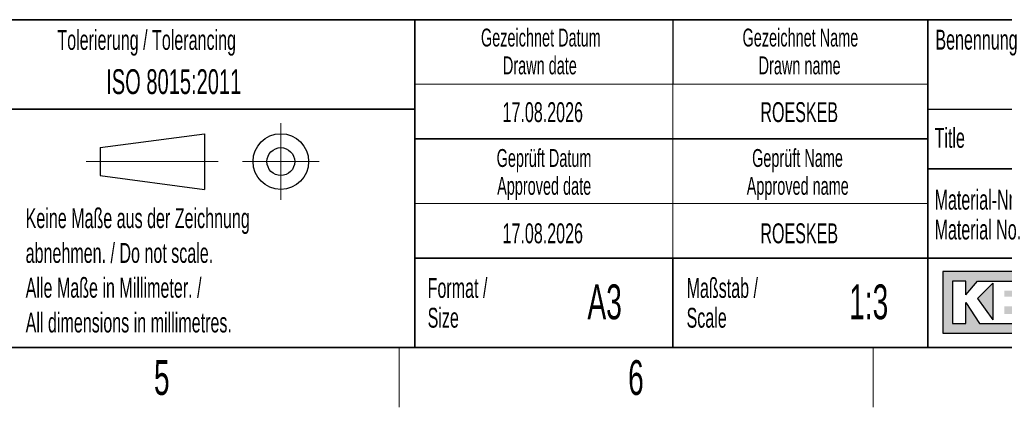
# Model space of a CAD drawing. Header units: millimetres. Extents: x 5 to 418, y 2 to 292.
# Tile 9 of 19: x 227 to 326, y 6 to 45. Entities that reach past the tile are written whole.
import ezdxf

# ---------------------------------------------------------------- set-up
doc = ezdxf.new("R2010")
doc.units = ezdxf.units.MM
doc.layers.add('SLD-0', color=7, linetype='Continuous')
doc.styles.add('SLDTEXTSTYLE0', font='TXT', dxfattribs={"width": 0.605})

# ---------------------------------------------------------------- blocks, each defined once
blk = doc.blocks.new('SW_NOTE_0_2')
at = {"layer": 'SLD-0', "color": 0, "char_height": 2, "attachment_point": 1, "style": 'SLDTEXTSTYLE0'}
for s, insert in [('Material-Nr. /', (0, 2.578)), ('Material No.', (0, -0.422))]:
    blk.add_mtext(s, dxfattribs=dict(at, insert=insert))
blk = doc.blocks.new('SW_NOTE_0_3')
at = {"layer": 'SLD-0', "color": 0, "char_height": 1.8, "attachment_point": 2, "style": 'SLDTEXTSTYLE0'}
for s, insert in [('Gezeichnet Name', (9.703, 2.32)), ('Drawn name', (9.619, -0.48))]:
    blk.add_mtext(s, dxfattribs=dict(at, insert=insert))
blk = doc.blocks.new('SW_NOTE_0_4')
at = {"layer": 'SLD-0', "color": 0, "char_height": 1.8, "attachment_point": 2, "style": 'SLDTEXTSTYLE0'}
for s, insert in [('Gezeichnet Datum', (10.041, 2.32)), ('Drawn date', (9.945, -0.48))]:
    blk.add_mtext(s, dxfattribs=dict(at, insert=insert))
blk = doc.blocks.new('SW_NOTE_0_5')
at = {"layer": 'SLD-0', "color": 0, "char_height": 2, "attachment_point": 1, "style": 'SLDTEXTSTYLE0'}
for s, insert in [('Maßstab /', (0, 2.578)), ('Scale', (0, -0.422))]:
    blk.add_mtext(s, dxfattribs=dict(at, insert=insert))
blk = doc.blocks.new('SW_NOTE_0_6')
at = {"layer": 'SLD-0', "color": 0, "char_height": 1.8, "attachment_point": 2, "style": 'SLDTEXTSTYLE0'}
for s, insert in [('Geprüft Datum', (7.959, 2.32)), ('Approved date', (7.972, -0.48))]:
    blk.add_mtext(s, dxfattribs=dict(at, insert=insert))
blk = doc.blocks.new('SW_NOTE_0_7')
at = {"layer": 'SLD-0', "color": 0, "char_height": 2, "attachment_point": 1, "style": 'SLDTEXTSTYLE0'}
for s, insert in [('Format /', (0, 2.578)), ('Size', (0, -0.422))]:
    blk.add_mtext(s, dxfattribs=dict(at, insert=insert))
blk = doc.blocks.new('SW_NOTE_0_8')
at = {"layer": 'SLD-0', "color": 0, "char_height": 2, "attachment_point": 1, "style": 'SLDTEXTSTYLE0'}
for s, insert in [('Keine Maße aus der Zeichnung', (0, 2.578)), ('abnehmen. / Do not scale.', (0, -0.922)), ('Alle Maße in Millimeter. /', (0, -4.422)), ('All dimensions in millimetres.', (0, -7.922))]:
    blk.add_mtext(s, dxfattribs=dict(at, insert=insert))
blk = doc.blocks.new('SW_NOTE_0_12')
at = {"layer": 'SLD-0', "color": 0, "char_height": 1.8, "attachment_point": 2, "style": 'SLDTEXTSTYLE0'}
for s, insert in [('Geprüft Name', (7.622, 2.32)), ('Approved name', (7.646, -0.48))]:
    blk.add_mtext(s, dxfattribs=dict(at, insert=insert))

msp = doc.modelspace()

# ---------------------------------------------------------------- hatches: boundary and pattern name
at = {"linetype": 'Continuous'}
h = msp.add_hatch(color=7, dxfattribs=at)
h.paths.add_polyline_path([(319.5191, 13.4563), (333.084, 13.4563), (333.084, 19.6574), (319.5191, 19.6574)], flags=0)
edge = h.paths.add_edge_path(flags=0)
edge.add_arc((331.3189, 15.6174), 1.2046, -81.720032, 70.17096, ccw=False)
edge.add_line((331.4923, 14.4253), (331.48, 14.4252))
edge.add_line((331.48, 14.4252), (328.4332, 14.4252))
edge.add_line((328.4332, 14.4252), (328.4332, 16.1692))
edge.add_line((328.4332, 16.1692), (325.7202, 16.1692))
edge.add_line((325.7202, 16.1692), (325.7202, 15.3941))
edge.add_line((325.7202, 15.3941), (328.0456, 15.3941))
edge.add_line((328.0456, 15.3941), (328.0456, 14.4252))
edge.add_line((328.0456, 14.4252), (323.201, 14.4252))
edge.add_line((323.201, 14.4252), (321.8445, 16.5568))
edge.add_line((321.8445, 16.5568), (321.8445, 14.4252))
edge.add_line((321.8445, 14.4252), (320.488, 14.4252))
edge.add_line((320.488, 14.4252), (320.488, 18.6884))
edge.add_line((320.488, 18.6884), (321.8445, 18.6884))
edge.add_line((321.8445, 18.6884), (321.8445, 17.332))
edge.add_line((321.8445, 17.332), (323.0072, 18.6884))
edge.add_line((323.0072, 18.6884), (328.0456, 18.6884))
edge.add_line((328.0456, 18.6884), (328.0456, 17.7195))
edge.add_line((328.0456, 17.7195), (325.7202, 17.7195))
edge.add_line((325.7202, 17.7195), (325.7202, 17.1382))
edge.add_line((325.7202, 17.1382), (328.4332, 17.1382))
edge.add_line((328.4332, 17.1382), (328.4332, 18.6884))
edge.add_line((328.4332, 18.6884), (331.4242, 18.6884))
edge.add_line((331.4242, 18.6884), (331.4256, 18.6884))
edge.add_line((331.4256, 18.6884), (331.4259, 18.6885))
edge.add_arc((331.2861, 17.6743), 1.0237, -64.458941, 82.148493, ccw=False)
msp.add_hatch(color=7, dxfattribs=at).paths.add_polyline_path([(324.5575, 14.8128), (324.5575, 18.4947), (323.0072, 16.9444)], flags=0)

# ---------------------------------------------------------------- linework, layer by layer
at = {"layer": 'SLD-0', "lineweight": 35}
for p, q in [((225.6167, 45), (266.3305, 45)), ((266.3305, 12), (266.3305, 45)), ((266.3305, 45), (266.3305, 12)), ((318, 45), (266.3305, 45)), ((318, 45), (318, 12)), ((318, 45), (318, 40.1053)), ((318, 45), (408, 45)), ((318, 45), (318, 12)), ((225.6167, 36), (266.3305, 36)), ((266.3305, 33), (318, 33)), ((408, 30), (318, 30)), ((266.3305, 21), (318, 21)), ((292.3305, 21), (292.3305, 12)), ((318, 21), (390, 21)), ((26, 12), (408, 12)), ((225.6167, 12), (266.3305, 12)), ((266.3305, 12), (318, 12)), ((408, 12), (318, 12))]:
    msp.add_line(p, q, dxfattribs=at)
at = {"layer": 'SLD-0'}
for p, q in [((292.3305, 45), (292.3305, 38.5)), ((318, 36), (408, 36))]:
    msp.add_line(p, q, dxfattribs=at)
at = {"layer": 'SLD-0', "lineweight": 18}
for p, q in [((266.3305, 38.5), (318, 38.5)), ((292.3305, 38.5), (292.3305, 33)), ((252.8396, 34.5746), (252.8396, 26.8746)), ((292.3305, 33), (292.3305, 26.5)), ((233.2396, 30.7246), (246.5396, 30.7246)), ((248.9896, 30.7246), (256.6896, 30.7246)), ((266.3305, 26.5), (318, 26.5)), ((292.3305, 26.5), (292.3305, 21)), ((264.75, 6), (264.75, 12)), ((312.5, 6), (312.5, 12))]:
    msp.add_line(p, q, dxfattribs=at)
at = {"layer": 'SLD-0', "lineweight": 25}
for p, q in [((234.6396, 32.1246), (245.1396, 33.5246)), ((245.1396, 33.5246), (245.1396, 27.9246)), ((234.6396, 32.1246), (234.6396, 29.3246)), ((234.6396, 29.3246), (245.1396, 27.9246))]:
    msp.add_line(p, q, dxfattribs=at)
at = {"layer": 'SLD-0', "linetype": 'Continuous'}
for p, q in [((333.084, 19.6574), (319.5191, 19.6574)), ((319.5191, 19.6574), (319.5191, 13.4563)), ((321.8445, 18.6884), (320.488, 18.6884)), ((320.488, 18.6884), (320.488, 14.4252)), ((321.8445, 17.332), (323.0072, 18.6884)), ((321.8445, 17.332), (321.8445, 18.6884)), ((323.0072, 18.6884), (328.0456, 18.6884)), ((324.5575, 18.4947), (323.0072, 16.9444)), ((324.5575, 18.4947), (324.5575, 14.8128)), ((323.0072, 16.9444), (324.5575, 14.8128)), ((321.8445, 14.4252), (321.8445, 16.5568)), ((321.8445, 16.5568), (323.201, 14.4252)), ((320.488, 14.4252), (321.8445, 14.4252)), ((323.201, 14.4252), (328.0456, 14.4252)), ((319.5191, 13.4563), (333.084, 13.4563))]:
    msp.add_line(p, q, dxfattribs=at)
at = {"layer": 'SLD-0', "lineweight": 25}
for radius in [2.8, 1.4]:
    msp.add_circle((252.8396, 30.7246), radius, dxfattribs=at)

# ---------------------------------------------------------------- block references
at = {"layer": 'SLD-0'}
for name, p in [('SW_NOTE_0_4', (268.9848, 41.7836)), ('SW_NOTE_0_3', (295.4677, 41.7836)), ('SW_NOTE_0_6', (271.39, 29.6648)), ('SW_NOTE_0_12', (297.2543, 29.6648)), ('SW_NOTE_0_2', (318.6798, 25.3097)), ('SW_NOTE_0_8', (227.1404, 23.4526)), ('SW_NOTE_0_7', (267.6251, 16.4335)), ('SW_NOTE_0_5', (293.7029, 16.4335))]:
    msp.add_blockref(name, p, dxfattribs=at)

# ---------------------------------------------------------------- texts
at = {"layer": 'SLD-0', "style": 'SLDTEXTSTYLE0'}
for s, insert, char_height, attachment_point in [('Tolerierung / Tolerancing', (230.3366, 43.9666), 2, 1), ('Benennung', (318.7637, 43.9909), 2, 1), ('ISO 8015:2011', (235.2515, 40.0185), 2.5, 1), ('17.08.2026', (279.2203, 36.699), 2, 2), ('ROESKEB', (305.0493, 36.699), 2, 2), ('Title', (318.6798, 34.1107), 2, 1), ('17.08.2026', (279.2203, 24.5049), 2, 2), ('ROESKEB', (305.0493, 24.5049), 2, 2), ('A3', (285.4515, 18.3609), 3.5, 2), ('1:3', (312.0485, 18.3609), 3.5, 2), ('5', (240.8527, 10.743), 3.5, 2), ('6', (288.6027, 10.743), 3.5, 2)]:
    msp.add_mtext(s, dxfattribs=dict(at, insert=insert, char_height=char_height, attachment_point=attachment_point))

doc.saveas('drawing.dxf')
